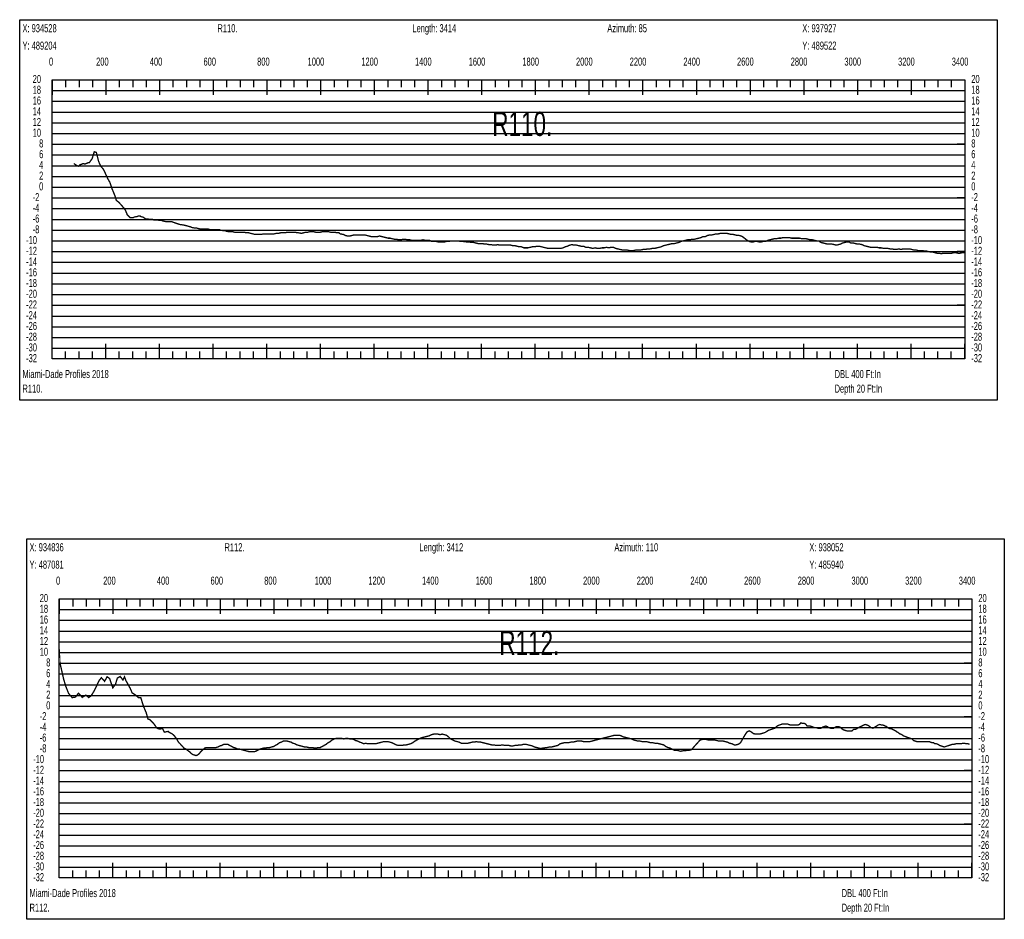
# Model space of a CAD drawing. Header units: inches. Extents: x 471865 to 538526, y 1054316 to 1102451.
# Tile 124 of 131: x 530797 to 534466, y 1088989 to 1092341. Entities that reach past the tile are written whole.
import ezdxf

# ---------------------------------------------------------------- set-up
doc = ezdxf.new("R2010")
doc.units = ezdxf.units.IN
doc.header["$MEASUREMENT"] = 0
for name, color, linetype in [('LABELS', 7, 'Continuous'), ('X_Gr1', 7, 'Continuous'), ('XSECTION', 7, 'Continuous')]:
    doc.layers.add(name, color=color, linetype=linetype)
doc.styles.get("Standard").update_dxf_attribs({"font": 'arial.ttf'})

msp = doc.modelspace()

# ---------------------------------------------------------------- linework, layer by layer
at = {"layer": 'X_Gr1', "color": 6, "linetype": 'Continuous', "lineweight": 18, "true_color": 0xff00ff, "transparency": 33554687, "const_width": 5}
for points in [[(530998.7, 1091803.4), (530998.7, 1091803.4), (531001.1, 1091804.1), (531008.2, 1091798.8), (531016.2, 1091795.3), (531022.5, 1091800.7), (531032.3, 1091804.3), (531042.5, 1091804), (531050.8, 1091807.7), (531056.9, 1091809), (531067.1, 1091822.9), (531075.2, 1091849.1), (531083, 1091846.7), (531091.7, 1091812.3), (531100.4, 1091794.4), (531109.5, 1091783.7), (531118.6, 1091764.3), (531126.6, 1091747), (531133.1, 1091735.9), (531141.7, 1091711), (531152, 1091685.9), (531157.8, 1091667.6), (531166.4, 1091661.2), (531177.2, 1091649.3), (531190, 1091633.9), (531196.5, 1091619.3), (531197.5, 1091615.5), (531201.6, 1091611.2), (531209, 1091603.2), (531213.3, 1091603.2), (531220.2, 1091603.2), (531222.5, 1091605.2), (531230.3, 1091607.2), (531232.9, 1091607.2), (531238.4, 1091609.2), (531246.8, 1091609.2), (531249.6, 1091607.2), (531257.9, 1091605.2), (531263.4, 1091601.2), (531266.3, 1091599.2), (531274.9, 1091599.2), (531277.8, 1091597.2), (531287, 1091597.2), (531293.2, 1091597.2), (531296.4, 1091595.2), (531306.1, 1091595.2), (531309.3, 1091595.2), (531319.9, 1091593.2), (531326.9, 1091593.2), (531330.4, 1091591.2), (531340.9, 1091589.2), (531347.9, 1091589.2), (531355, 1091589.2), (531361.9, 1091589.2), (531367.8, 1091587.1), (531373.7, 1091585.1), (531379.6, 1091583), (531385.6, 1091581), (531390.8, 1091579.2), (531398.2, 1091577.2), (531401.8, 1091577.2), (531412.7, 1091575.2), (531420, 1091573.2), (531427.3, 1091571.2), (531434.4, 1091569.2), (531438, 1091567.2), (531448.5, 1091565.2), (531455.5, 1091565.2), (531462.7, 1091563.2), (531469.8, 1091561.2), (531473.4, 1091561.2), (531484.2, 1091561.2), (531491.6, 1091561.2), (531498.9, 1091561.2), (531506, 1091559.2), (531513.1, 1091559.2), (531520.1, 1091559.2), (531527.2, 1091559.2), (531534.3, 1091559.2), (531541.4, 1091559.2), (531545, 1091557.2), (531555.8, 1091555.2), (531563, 1091555.2), (531566.7, 1091553.2), (531577.2, 1091551.2), (531580.7, 1091551.2), (531591.5, 1091551.2), (531598.7, 1091549.2), (531602.5, 1091549.2), (531613.4, 1091549.2), (531617.1, 1091549.2), (531628.1, 1091549.2), (531635.4, 1091549.2), (531639.2, 1091547.2), (531650.5, 1091547.2), (531658.1, 1091545.2), (531666, 1091543.2), (531673.9, 1091541.2), (531678, 1091541.2), (531689.8, 1091541.2), (531697.7, 1091541.2), (531705.6, 1091543.2), (531713.6, 1091543.2), (531717.7, 1091543.2), (531729.6, 1091543.2), (531737.6, 1091543.2), (531745.7, 1091543.2), (531753.7, 1091545.2), (531761.8, 1091545.2), (531769.8, 1091547.2), (531777.8, 1091547.2), (531785.6, 1091547.2), (531793.3, 1091549.2), (531801.1, 1091549.2), (531809, 1091549.2), (531816.9, 1091549.2), (531824.5, 1091549.2), (531832.1, 1091547.2), (531836, 1091547.2), (531847.3, 1091545.2), (531855, 1091547.2), (531862.8, 1091549.2), (531870.5, 1091549.2), (531878.1, 1091551.2), (531885.6, 1091551.2), (531893.2, 1091551.2), (531901, 1091549.2), (531908.9, 1091549.2), (531916.6, 1091549.2), (531924.4, 1091551.2), (531932.3, 1091551.2), (531940.2, 1091551.2), (531948.1, 1091551.2), (531956.1, 1091549.2), (531964, 1091549.2), (531971.8, 1091549.2), (531979.6, 1091547.2), (531987.4, 1091547.2), (531991.5, 1091543.2), (532003.3, 1091541.2), (532011.3, 1091537.2), (532019.3, 1091535.2), (532027.3, 1091535.2), (532035.3, 1091537.2), (532043.3, 1091539.2), (532051.3, 1091539.2), (532059.3, 1091539.2), (532067.3, 1091539.2), (532075.3, 1091539.2), (532083.2, 1091539.2), (532091.1, 1091537.2), (532099, 1091535.2), (532106.8, 1091533.2), (532114.8, 1091533.2), (532122.9, 1091533.2), (532130.7, 1091533.2), (532138.5, 1091535.2), (532146.5, 1091533.2), (532154.4, 1091531.2), (532162.2, 1091529.2), (532169.8, 1091527.2), (532177.5, 1091527.2), (532185.4, 1091525.2), (532193.5, 1091523.2), (532201.6, 1091523.2), (532209.6, 1091521.2), (532217.7, 1091521.2), (532225.8, 1091523.2), (532233.9, 1091523.2), (532242.2, 1091521.2), (532250.5, 1091521.2), (532258.7, 1091519.2), (532266.9, 1091519.2), (532275.1, 1091519.2), (532283.3, 1091519.2), (532291.5, 1091519.2), (532299.7, 1091521.2), (532307.8, 1091519.2), (532315.9, 1091519.2), (532324, 1091519.2), (532332, 1091515.2), (532340, 1091515.2), (532348.3, 1091515.2), (532356.5, 1091513.2), (532364.6, 1091513.2), (532372.6, 1091513.2), (532380.8, 1091513.2), (532389, 1091515.2), (532397.3, 1091515.2), (532405.7, 1091517.2), (532414, 1091517.2), (532422.4, 1091517.2), (532430.8, 1091517.2), (532439.1, 1091515.2), (532447.5, 1091515.2), (532464, 1091513.2), (532472.2, 1091513.2), (532480.5, 1091511.2), (532488.8, 1091511.2), (532496.8, 1091509.2), (532505, 1091507.2), (532513.1, 1091507.2), (532521.1, 1091507.2), (532529.2, 1091505.2), (532537.4, 1091505.2), (532545.6, 1091503.2), (532553.9, 1091503.2), (532562.3, 1091501.2), (532570.4, 1091501.2), (532578.2, 1091503.2), (532586.2, 1091501.2), (532594.3, 1091501.2), (532602.7, 1091501.2), (532610.9, 1091501.2), (532618.9, 1091501.2), (532626.8, 1091501.2), (532634.8, 1091499.2), (532642.8, 1091499.2), (532650.8, 1091497.2), (532658.9, 1091495.2), (532667.1, 1091495.2), (532675.3, 1091491.2), (532683.3, 1091491.2), (532691.4, 1091491.2), (532699.6, 1091493.2), (532707.9, 1091495.2), (532716.2, 1091495.2), (532724.7, 1091497.2), (532733, 1091497.2), (532741.1, 1091495.2), (532749.2, 1091493.2), (532757.4, 1091491.2), (532765.5, 1091489.2), (532773.6, 1091489.2), (532781.8, 1091489.2), (532789.8, 1091489.2), (532797.7, 1091489.2), (532805.8, 1091489.2), (532813.9, 1091489.2), (532822, 1091491.2), (532830.2, 1091495.2), (532838.5, 1091497.2), (532846.8, 1091501.2), (532855.3, 1091503.2), (532863.7, 1091501.2), (532872.2, 1091501.2), (532880.8, 1091499.2), (532889.4, 1091497.2), (532898.1, 1091497.2), (532906.6, 1091493.2), (532915.1, 1091493.2), (532923.9, 1091491.2), (532932.6, 1091489.2), (532941.3, 1091491.2), (532949.9, 1091489.2), (532958.4, 1091489.2), (532967.1, 1091491.2), (532975.7, 1091491.2), (532984.1, 1091493.2), (532992.2, 1091491.2), (533000.5, 1091493.2), (533009, 1091493.2), (533017.5, 1091489.2), (533026.1, 1091487.2), (533034.6, 1091485.2), (533043, 1091483.2), (533051.3, 1091483.2), (533059.8, 1091483.2), (533068.4, 1091481.2), (533076.9, 1091481.2), (533085.5, 1091481.2), (533094, 1091483.2), (533102.6, 1091483.2), (533111.3, 1091483.2), (533120, 1091485.2), (533128.6, 1091485.2), (533137.3, 1091487.2), (533146, 1091487.2), (533154.5, 1091489.2), (533163, 1091489.2), (533171.6, 1091491.2), (533180.1, 1091493.2), (533188.3, 1091495.2), (533196.5, 1091499.2), (533204.6, 1091501.2), (533212.8, 1091503.2), (533221.1, 1091505.2), (533229.2, 1091507.2), (533237.1, 1091507.2), (533245.1, 1091509.2), (533253.3, 1091511.2), (533261.5, 1091515.2), (533269.6, 1091517.2), (533277.8, 1091519.2), (533286.1, 1091521.2), (533294.4, 1091521.2), (533302.8, 1091523.2), (533311.1, 1091523.2), (533319.5, 1091525.2), (533327.7, 1091527.2), (533335.8, 1091529.2), (533344, 1091533.2), (533352.2, 1091533.2), (533360.3, 1091537.2), (533368.3, 1091539.2), (533376.4, 1091539.2), (533384.6, 1091541.2), (533392.7, 1091543.2), (533400.7, 1091543.2), (533408.6, 1091545.2), (533416.7, 1091545.2), (533424.7, 1091545.2), (533432.7, 1091545.2), (533440.4, 1091543.2), (533448.2, 1091541.2), (533456.1, 1091541.2), (533463.7, 1091539.2), (533471.1, 1091537.2), (533478.6, 1091537.2), (533485.8, 1091535.2), (533493, 1091531.2), (533500.4, 1091525.2), (533507.8, 1091519.2), (533515.3, 1091515.2), (533522.7, 1091513.2), (533530, 1091513.2), (533537.5, 1091515.2), (533545.2, 1091515.2), (533552.9, 1091513.2), (533560.7, 1091513.2), (533568.6, 1091515.2), (533576.6, 1091515.2), (533584.8, 1091519.2), (533592.8, 1091521.2), (533600.9, 1091523.2), (533609.1, 1091525.2), (533617.4, 1091525.2), (533625.4, 1091527.2), (533633.3, 1091527.2), (533641.2, 1091529.2), (533649.4, 1091529.2), (533657.6, 1091529.2), (533665.4, 1091529.2), (533673.1, 1091527.2), (533680.9, 1091527.2), (533688.6, 1091527.2), (533696.2, 1091527.2), (533703.8, 1091527.2), (533711.6, 1091525.2), (533719.4, 1091525.2), (533727.1, 1091525.2), (533734.9, 1091523.2), (533742.8, 1091521.2), (533750.7, 1091521.2), (533758.6, 1091519.2), (533766.4, 1091517.2), (533774.5, 1091517.2), (533782.6, 1091511.2), (533790.9, 1091509.2), (533799.2, 1091507.2), (533807.5, 1091505.2), (533815.9, 1091505.2), (533824.1, 1091505.2), (533832.3, 1091503.2), (533840.4, 1091501.2), (533848.3, 1091503.2), (533855.9, 1091505.2), (533863.6, 1091509.2), (533871.5, 1091511.2), (533879.3, 1091513.2), (533886.9, 1091513.2), (533894.8, 1091509.2), (533902.9, 1091509.2), (533911.1, 1091507.2), (533919.2, 1091505.2), (533927.2, 1091505.2), (533935.5, 1091503.2), (533943.7, 1091499.2), (533951.9, 1091497.2), (533960, 1091495.2), (533967.9, 1091493.2), (533975.9, 1091493.2), (533983.8, 1091493.2), (533991.9, 1091493.2), (533999.8, 1091491.2), (534007.6, 1091491.2), (534015.7, 1091489.2), (534024, 1091489.2), (534032.1, 1091489.2), (534040.3, 1091487.2), (534048.2, 1091487.2), (534056.3, 1091485.2), (534064.6, 1091485.2), (534073, 1091487.2), (534081.3, 1091485.2), (534089.3, 1091487.2), (534097.3, 1091487.2), (534105.4, 1091487.2), (534113.6, 1091487.2), (534121.4, 1091485.2), (534129, 1091483.2), (534136.9, 1091483.2), (534144.9, 1091481.2), (534152.9, 1091481.2), (534161, 1091481.2), (534168.8, 1091479.2), (534176.6, 1091479.2), (534184.3, 1091477.2), (534192, 1091475.2), (534199.8, 1091475.2), (534207.6, 1091473.2), (534215.4, 1091471.2), (534223.3, 1091471.2), (534231.1, 1091469.2), (534238.9, 1091471.2), (534246.5, 1091471.2), (534254.4, 1091471.2), (534262.3, 1091471.2), (534270.1, 1091471.2), (534277.7, 1091473.2), (534285.4, 1091473.2), (534293.3, 1091471.2), (534301.4, 1091471.2), (534309.5, 1091473.2), (534317.4, 1091473.2)], [(530945.6, 1089963.5), (530945.6, 1089963.5), (530945.9, 1089969.3), (530947.2, 1089945.5), (530952.1, 1089924.4), (530961.5, 1089883), (530969.4, 1089856.9), (530979.6, 1089831.1), (530992.9, 1089815.5), (531005.2, 1089817.4), (531016.4, 1089831.8), (531030.6, 1089816.4), (531043.9, 1089824.8), (531054.7, 1089815.7), (531063.2, 1089821.7), (531075.4, 1089841.1), (531083.4, 1089858.2), (531094.3, 1089880.5), (531102, 1089889.7), (531113.7, 1089876.2), (531123.2, 1089893.2), (531132.4, 1089886.5), (531144.5, 1089851.7), (531154.7, 1089866.2), (531161.2, 1089888), (531171.9, 1089894.3), (531181.9, 1089881.2), (531187.9, 1089893), (531193.2, 1089878.9), (531200.5, 1089865.9), (531208.8, 1089850.7), (531216.7, 1089832.7), (531226.9, 1089826.7), (531239.9, 1089815.6), (531248.5, 1089815.6), (531258.6, 1089783.5), (531268.9, 1089758.9), (531275.5, 1089735.7), (531282.4, 1089733.6), (531295.9, 1089720), (531308.6, 1089701.9), (531318.3, 1089698.2), (531329.4, 1089700), (531336.5, 1089686.9), (531350.7, 1089689.5), (531355.1, 1089685.5), (531359.7, 1089683.5), (531364.2, 1089681.5), (531368.8, 1089677.5), (531373.3, 1089673.5), (531377.8, 1089667.5), (531382.2, 1089661.5), (531386.5, 1089653.5), (531390.8, 1089647.5), (531395.2, 1089643.5), (531399.7, 1089637.5), (531404.4, 1089633.5), (531409.2, 1089627.5), (531414.3, 1089625.5), (531419.5, 1089621.5), (531425, 1089617.5), (531430.5, 1089613.5), (531436.2, 1089607.5), (531442.1, 1089603.5), (531448.1, 1089601.5), (531454.2, 1089599.5), (531460.5, 1089601.5), (531466.9, 1089607.5), (531473.5, 1089615.5), (531480.2, 1089621.5), (531487, 1089627.5), (531493.9, 1089629.5), (531500.8, 1089629.5), (531504.3, 1089629.5), (531511.5, 1089629.5), (531522.1, 1089629.5), (531529.2, 1089629.5), (531536.4, 1089631.5), (531543.5, 1089635.5), (531550.6, 1089637.5), (531557.7, 1089641.5), (531565, 1089641.5), (531572.4, 1089641.5), (531579.8, 1089637.5), (531587.3, 1089633.5), (531594.7, 1089629.5), (531602.2, 1089627.5), (531609.8, 1089623.5), (531617.2, 1089623.5), (531624.8, 1089621.5), (531632.2, 1089619.5), (531639.6, 1089617.5), (531647.1, 1089615.5), (531654.6, 1089613.5), (531662.1, 1089613.5), (531669.6, 1089613.5), (531677.1, 1089615.5), (531684.5, 1089619.5), (531692, 1089623.5), (531699.5, 1089625.5), (531706.9, 1089627.5), (531714.3, 1089627.5), (531721.5, 1089629.5), (531728.8, 1089629.5), (531736.2, 1089631.5), (531743.4, 1089633.5), (531750.7, 1089637.5), (531758, 1089641.5), (531765.2, 1089647.5), (531772.5, 1089649.5), (531779.8, 1089653.5), (531787, 1089653.5), (531794.2, 1089653.5), (531801.3, 1089651.5), (531808.5, 1089649.5), (531815.6, 1089645.5), (531822.9, 1089643.5), (531830.1, 1089639.5), (531837.3, 1089637.5), (531844.6, 1089635.5), (531851.8, 1089633.5), (531859.1, 1089631.5), (531866.2, 1089631.5), (531873.5, 1089629.5), (531880.9, 1089629.5), (531888.1, 1089629.5), (531895.4, 1089627.5), (531902.8, 1089627.5), (531910.1, 1089629.5), (531917.5, 1089629.5), (531924.8, 1089633.5), (531932.1, 1089637.5), (531939.3, 1089641.5), (531946.7, 1089647.5), (531954.1, 1089651.5), (531961.5, 1089657.5), (531968.9, 1089661.5), (531976.2, 1089663.5), (531983.5, 1089663.5), (531990.9, 1089663.5), (531998.2, 1089663.5), (532005.4, 1089661.5), (532012.6, 1089663.5), (532019.9, 1089663.5), (532027.3, 1089661.5), (532034.7, 1089661.5), (532042.1, 1089659.5), (532049.3, 1089655.5), (532056.7, 1089653.5), (532064.3, 1089649.5), (532071.8, 1089647.5), (532079.2, 1089643.5), (532086.5, 1089645.5), (532093.9, 1089643.5), (532101.3, 1089643.5), (532108.8, 1089643.5), (532116.3, 1089643.5), (532123.8, 1089643.5), (532131.2, 1089645.5), (532138.8, 1089647.5), (532146.4, 1089649.5), (532153.9, 1089651.5), (532161.4, 1089651.5), (532169.1, 1089651.5), (532176.9, 1089649.5), (532184.5, 1089647.5), (532192.1, 1089643.5), (532199.8, 1089639.5), (532207.5, 1089637.5), (532215.3, 1089637.5), (532223.2, 1089637.5), (532230.9, 1089639.5), (532238.6, 1089639.5), (532246.3, 1089641.5), (532254.1, 1089643.5), (532262, 1089647.5), (532269.9, 1089653.5), (532277.6, 1089657.5), (532285.4, 1089661.5), (532293.3, 1089665.5), (532301.1, 1089667.5), (532308.9, 1089669.5), (532316.7, 1089671.5), (532324.6, 1089673.5), (532332.5, 1089677.5), (532340.4, 1089679.5), (532348.3, 1089679.5), (532356.1, 1089679.5), (532363.8, 1089677.5), (532371.6, 1089679.5), (532379.4, 1089677.5), (532387.1, 1089675.5), (532394.9, 1089669.5), (532402.9, 1089661.5), (532411, 1089657.5), (532419.1, 1089653.5), (532427.2, 1089651.5), (532435.3, 1089649.5), (532443.4, 1089645.5), (532451.5, 1089645.5), (532459.6, 1089645.5), (532467.5, 1089645.5), (532475.3, 1089647.5), (532483.2, 1089649.5), (532491.3, 1089649.5), (532499.3, 1089651.5), (532507.4, 1089649.5), (532515.4, 1089649.5), (532523.5, 1089647.5), (532531.6, 1089645.5), (532539.6, 1089643.5), (532547.6, 1089641.5), (532555.6, 1089639.5), (532563.7, 1089639.5), (532571.8, 1089637.5), (532579.9, 1089637.5), (532587.9, 1089637.5), (532595.7, 1089639.5), (532603.6, 1089637.5), (532611.6, 1089637.5), (532619.6, 1089637.5), (532627.5, 1089635.5), (532635.4, 1089635.5), (532643.5, 1089637.5), (532651.5, 1089637.5), (532659.5, 1089639.5), (532667.5, 1089639.5), (532675.4, 1089641.5), (532683.4, 1089641.5), (532691.4, 1089639.5), (532699.4, 1089637.5), (532707.3, 1089635.5), (532715.3, 1089631.5), (532723.3, 1089629.5), (532731.3, 1089627.5), (532739.2, 1089625.5), (532747.2, 1089627.5), (532763.2, 1089629.5), (532771.3, 1089631.5), (532779.3, 1089631.5), (532787.2, 1089633.5), (532803, 1089637.5), (532811, 1089643.5), (532818.9, 1089645.5), (532826.9, 1089647.5), (532834.8, 1089647.5), (532842.7, 1089647.5), (532850.7, 1089649.5), (532858.7, 1089649.5), (532866.6, 1089651.5), (532874.6, 1089653.5), (532882.6, 1089653.5), (532890.6, 1089653.5), (532898.5, 1089651.5), (532906.3, 1089651.5), (532914.2, 1089651.5), (532922, 1089651.5), (532929.7, 1089653.5), (532937.2, 1089655.5), (532944.7, 1089657.5), (532952.4, 1089659.5), (532960.2, 1089661.5), (532968.2, 1089663.5), (532976, 1089665.5), (532983.9, 1089667.5), (532991.6, 1089669.5), (532999.4, 1089671.5), (533007.2, 1089673.5), (533014.8, 1089675.5), (533022.4, 1089675.5), (533030.1, 1089675.5), (533037.9, 1089673.5), (533045.6, 1089669.5), (533053.5, 1089667.5), (533061.4, 1089665.5), (533069.3, 1089663.5), (533077.3, 1089661.5), (533085.2, 1089657.5), (533093.1, 1089655.5), (533100.9, 1089653.5), (533108.7, 1089653.5), (533116.7, 1089651.5), (533124.7, 1089651.5), (533132.7, 1089651.5), (533140.5, 1089649.5), (533148.4, 1089647.5), (533156.5, 1089647.5), (533164.5, 1089645.5), (533172.5, 1089645.5), (533180.4, 1089643.5), (533188.3, 1089641.5), (533196.4, 1089639.5), (533204.4, 1089633.5), (533212.4, 1089629.5), (533220.4, 1089627.5), (533228.4, 1089623.5), (533236.4, 1089619.5), (533244.5, 1089619.5), (533252.6, 1089617.5), (533260.7, 1089615.5), (533268.8, 1089617.5), (533276.8, 1089617.5), (533284.9, 1089619.5), (533293, 1089619.5), (533301.1, 1089621.5), (533309.2, 1089631.5), (533315.1, 1089638), (533321, 1089644.5), (533326.9, 1089651), (533332.8, 1089657.5), (533340.5, 1089659.5), (533348.2, 1089659.5), (533356, 1089659.5), (533363.7, 1089657.5), (533371.5, 1089657.5), (533379.3, 1089657.5), (533387.2, 1089657.5), (533395.1, 1089655.5), (533403, 1089653.5), (533410.9, 1089653.5), (533418.8, 1089653.5), (533426.8, 1089651.5), (533434.9, 1089649.5), (533442.9, 1089645.5), (533451, 1089643.5), (533459, 1089639.5), (533466.9, 1089639.5), (533475, 1089641.5), (533483.2, 1089647.5), (533491.3, 1089661.5), (533499.3, 1089675.5), (533507.2, 1089687.5), (533515.3, 1089691.5), (533523.3, 1089687.5), (533531.2, 1089681.5), (533539.1, 1089679.5), (533546.9, 1089679.5), (533554.4, 1089679.5), (533561.5, 1089681.5), (533568.2, 1089683.5), (533574.7, 1089685.5), (533580.9, 1089689.5), (533587.1, 1089693.5), (533593.2, 1089695.5), (533599.3, 1089697.5), (533605.4, 1089699.5), (533611.2, 1089701.5), (533617, 1089707.5), (533622.9, 1089711.5), (533628.8, 1089713.5), (533634.6, 1089715.5), (533640.4, 1089717.5), (533646.1, 1089717.5), (533651.9, 1089717.5), (533657.4, 1089717.5), (533663, 1089715.5), (533668.6, 1089713.5), (533674.4, 1089713.5), (533680.2, 1089713.5), (533686, 1089713.5), (533691.8, 1089713.5), (533697.3, 1089713.5), (533702.9, 1089715.5), (533708.4, 1089721.5), (533714.1, 1089719.5), (533719.8, 1089719.5), (533725.4, 1089717.5), (533731.2, 1089709.5), (533736.8, 1089709.5), (533742.5, 1089709.5), (533748.4, 1089707.5), (533754, 1089705.5), (533759.7, 1089703.5), (533765.5, 1089703.5), (533771.5, 1089701.5), (533777.5, 1089701.5), (533783.3, 1089701.5), (533789.1, 1089705.5), (533794.9, 1089707.5), (533800.8, 1089709.5), (533806.5, 1089707.5), (533812.3, 1089703.5), (533818.3, 1089701.5), (533824.3, 1089701.5), (533830.3, 1089701.5), (533836.4, 1089705.5), (533842.4, 1089707.5), (533848.4, 1089707.5), (533854.4, 1089705.5), (533860.5, 1089699.5), (533866.7, 1089695.5), (533872.9, 1089693.5), (533879.1, 1089691.5), (533885.3, 1089691.5), (533891.8, 1089691.5), (533898.5, 1089691.5), (533905.4, 1089697.5), (533912.3, 1089697.5), (533919.1, 1089701.5), (533926.1, 1089705.5), (533932, 1089708.2), (533937.9, 1089711), (533943.8, 1089713.8), (533947.5, 1089715.5), (533954.9, 1089713.5), (533962.3, 1089709.5), (533969.7, 1089703.5), (533976.7, 1089701.5), (533983.6, 1089705.5), (533990.1, 1089709.5), (533996.3, 1089713.5), (534002.4, 1089715.5), (534008.2, 1089713.5), (534013.5, 1089713.5), (534018.3, 1089711.5), (534023, 1089709.5), (534027.5, 1089707.5), (534031.8, 1089703.5), (534036.1, 1089701.5), (534040.4, 1089699.5), (534044.8, 1089699.5), (534049, 1089697.5), (534053.2, 1089695.5), (534057.4, 1089693.5), (534061.6, 1089691.5), (534065.9, 1089687.5), (534070.3, 1089685.5), (534074.9, 1089681.5), (534079.6, 1089679.5), (534084.4, 1089677.5), (534089.3, 1089673.5), (534094.4, 1089671.5), (534099.5, 1089669.5), (534104.9, 1089667.5), (534110.4, 1089665.5), (534116.3, 1089663.5), (534122.1, 1089661.5), (534127.9, 1089655.5), (534134.1, 1089653.5), (534140.2, 1089651.5), (534146.4, 1089651.5), (534152.6, 1089651.5), (534158.5, 1089651.5), (534164.3, 1089651.5), (534170, 1089651.5), (534175.4, 1089651.5), (534180.7, 1089651.5), (534186, 1089651.5), (534191.4, 1089649.5), (534196.8, 1089647.5), (534202.2, 1089647.5), (534207.6, 1089643.5), (534213.2, 1089643.5), (534218.9, 1089641.5), (534224.6, 1089637.5), (534230.4, 1089635.5), (534236.3, 1089633.5), (534242.2, 1089631.5), (534248.2, 1089633.5), (534254.3, 1089635.5), (534260.4, 1089637.5), (534266.7, 1089639.5), (534272.8, 1089641.5), (534279.2, 1089641.5), (534285.9, 1089643.5), (534292.4, 1089643.5), (534298.8, 1089643.5), (534305.2, 1089643.5), (534311.7, 1089645.5), (534317.9, 1089645.5), (534324, 1089643.5), (534330.3, 1089643.5), (534336.4, 1089641.5)]]:
    msp.add_lwpolyline(points, dxfattribs=at)
at = {"layer": 'XSECTION', "color": 18, "linetype": 'Continuous', "true_color": 0x000000}
for points in [[(530797.4, 1092341.2), (534439.8, 1092341.2), (534439.8, 1090923.2), (530797.4, 1090923.2), (530797.4, 1092341.2)], [(530918.6, 1092117.2), (534318.6, 1092117.2), (534318.6, 1091077.2), (530918.6, 1091077.2), (530918.6, 1092117.2)], [(530918.6, 1092117.2), (530918.6, 1092060.8)], [(530918.6, 1092117.2), (530918.6, 1092060.8)], [(530918.6, 1092117.2), (530918.6, 1092089.2)], [(530918.6, 1092117.2), (530918.6, 1092089.2)], [(530968.6, 1092117.2), (530968.6, 1092089.2)], [(531018.6, 1092117.2), (531018.6, 1092089.2)], [(531068.6, 1092117.2), (531068.6, 1092089.2)], [(531118.6, 1092117.2), (531118.6, 1092060.8)], [(531118.6, 1092117.2), (531118.6, 1092089.2)], [(531168.6, 1092117.2), (531168.6, 1092089.2)], [(531218.6, 1092117.2), (531218.6, 1092089.2)], [(531268.6, 1092117.2), (531268.6, 1092089.2)], [(531318.6, 1092117.2), (531318.6, 1092060.8)], [(531318.6, 1092117.2), (531318.6, 1092089.2)], [(531368.6, 1092117.2), (531368.6, 1092089.2)], [(531418.6, 1092117.2), (531418.6, 1092089.2)], [(531468.6, 1092117.2), (531468.6, 1092089.2)], [(531518.6, 1092117.2), (531518.6, 1092060.8)], [(531518.6, 1092117.2), (531518.6, 1092089.2)], [(531568.6, 1092117.2), (531568.6, 1092089.2)], [(531618.6, 1092117.2), (531618.6, 1092089.2)], [(531668.6, 1092117.2), (531668.6, 1092089.2)], [(531718.6, 1092117.2), (531718.6, 1092060.8)], [(531718.6, 1092117.2), (531718.6, 1092089.2)], [(531768.6, 1092117.2), (531768.6, 1092089.2)], [(531818.6, 1092117.2), (531818.6, 1092089.2)], [(531868.6, 1092117.2), (531868.6, 1092089.2)], [(531918.6, 1092117.2), (531918.6, 1092060.8)], [(531918.6, 1092117.2), (531918.6, 1092089.2)], [(531968.6, 1092117.2), (531968.6, 1092089.2)], [(532018.6, 1092117.2), (532018.6, 1092089.2)], [(532068.6, 1092117.2), (532068.6, 1092089.2)], [(532118.6, 1092117.2), (532118.6, 1092060.8)], [(532118.6, 1092117.2), (532118.6, 1092089.2)], [(532168.6, 1092117.2), (532168.6, 1092089.2)], [(532218.6, 1092117.2), (532218.6, 1092089.2)], [(532268.6, 1092117.2), (532268.6, 1092089.2)], [(532318.6, 1092117.2), (532318.6, 1092060.8)], [(532318.6, 1092117.2), (532318.6, 1092089.2)], [(532368.6, 1092117.2), (532368.6, 1092089.2)], [(532418.6, 1092117.2), (532418.6, 1092089.2)], [(532468.6, 1092117.2), (532468.6, 1092089.2)], [(532518.6, 1092117.2), (532518.6, 1092060.8)], [(532518.6, 1092117.2), (532518.6, 1092089.2)], [(532568.6, 1092117.2), (532568.6, 1092089.2)], [(532618.6, 1092117.2), (532618.6, 1092089.2)], [(532668.6, 1092117.2), (532668.6, 1092089.2)], [(532718.6, 1092117.2), (532718.6, 1092060.8)], [(532718.6, 1092117.2), (532718.6, 1092089.2)], [(532768.6, 1092117.2), (532768.6, 1092089.2)], [(532818.6, 1092117.2), (532818.6, 1092089.2)], [(532868.6, 1092117.2), (532868.6, 1092089.2)], [(532918.6, 1092117.2), (532918.6, 1092060.8)], [(532918.6, 1092117.2), (532918.6, 1092089.2)], [(532968.6, 1092117.2), (532968.6, 1092089.2)], [(533018.6, 1092117.2), (533018.6, 1092089.2)], [(533068.6, 1092117.2), (533068.6, 1092089.2)], [(533118.6, 1092117.2), (533118.6, 1092060.8)], [(533118.6, 1092117.2), (533118.6, 1092089.2)], [(533168.6, 1092117.2), (533168.6, 1092089.2)], [(533218.6, 1092117.2), (533218.6, 1092089.2)], [(533268.6, 1092117.2), (533268.6, 1092089.2)], [(533318.6, 1092117.2), (533318.6, 1092060.8)], [(533318.6, 1092117.2), (533318.6, 1092089.2)], [(533368.6, 1092117.2), (533368.6, 1092089.2)], [(533418.6, 1092117.2), (533418.6, 1092089.2)], [(533468.6, 1092117.2), (533468.6, 1092089.2)], [(533518.6, 1092117.2), (533518.6, 1092060.8)], [(533518.6, 1092117.2), (533518.6, 1092089.2)], [(533568.6, 1092117.2), (533568.6, 1092089.2)], [(533618.6, 1092117.2), (533618.6, 1092089.2)], [(533668.6, 1092117.2), (533668.6, 1092089.2)], [(533718.6, 1092117.2), (533718.6, 1092060.8)], [(533718.6, 1092117.2), (533718.6, 1092089.2)], [(533768.6, 1092117.2), (533768.6, 1092089.2)], [(533818.6, 1092117.2), (533818.6, 1092089.2)], [(533868.6, 1092117.2), (533868.6, 1092089.2)], [(533918.6, 1092117.2), (533918.6, 1092060.8)], [(533918.6, 1092117.2), (533918.6, 1092089.2)], [(533968.6, 1092117.2), (533968.6, 1092089.2)], [(534018.6, 1092117.2), (534018.6, 1092089.2)], [(534068.6, 1092117.2), (534068.6, 1092089.2)], [(534118.6, 1092117.2), (534118.6, 1092060.8)], [(534118.6, 1092117.2), (534118.6, 1092089.2)], [(534168.6, 1092117.2), (534168.6, 1092089.2)], [(534218.6, 1092117.2), (534218.6, 1092089.2)], [(534268.6, 1092117.2), (534268.6, 1092089.2)], [(534318.6, 1092117.2), (534318.6, 1092060.8)], [(534318.6, 1092117.2), (534318.6, 1092089.2)], [(530918.6, 1091877.2), (530946.6, 1091877.2)], [(534318.6, 1091877.2), (534290.6, 1091877.2)], [(530918.6, 1091677.2), (530946.6, 1091677.2)], [(534318.6, 1091677.2), (534290.6, 1091677.2)], [(530918.6, 1091477.2), (530946.6, 1091477.2)], [(534318.6, 1091477.2), (534290.6, 1091477.2)], [(530918.6, 1091277.2), (530946.6, 1091277.2)], [(534318.6, 1091277.2), (534290.6, 1091277.2)], [(530918.6, 1091077.2), (530918.6, 1091133.6)], [(530918.6, 1091077.2), (530918.6, 1091133.6)], [(531118.6, 1091077.2), (531118.6, 1091133.6)], [(531318.6, 1091077.2), (531318.6, 1091133.6)], [(531518.6, 1091077.2), (531518.6, 1091133.6)], [(531718.6, 1091077.2), (531718.6, 1091133.6)], [(531918.6, 1091077.2), (531918.6, 1091133.6)], [(532118.6, 1091077.2), (532118.6, 1091133.6)], [(532318.6, 1091077.2), (532318.6, 1091133.6)], [(532518.6, 1091077.2), (532518.6, 1091133.6)], [(532718.6, 1091077.2), (532718.6, 1091133.6)], [(532918.6, 1091077.2), (532918.6, 1091133.6)], [(533118.6, 1091077.2), (533118.6, 1091133.6)], [(533318.6, 1091077.2), (533318.6, 1091133.6)], [(533518.6, 1091077.2), (533518.6, 1091133.6)], [(533718.6, 1091077.2), (533718.6, 1091133.6)], [(533918.6, 1091077.2), (533918.6, 1091133.6)], [(534118.6, 1091077.2), (534118.6, 1091133.6)], [(534318.6, 1091077.2), (534318.6, 1091133.6)], [(530918.6, 1091077.2), (530918.6, 1091105.2)], [(530918.6, 1091077.2), (530918.6, 1091105.2)], [(530968.6, 1091077.2), (530968.6, 1091105.2)], [(531018.6, 1091077.2), (531018.6, 1091105.2)], [(531068.6, 1091077.2), (531068.6, 1091105.2)], [(531118.6, 1091077.2), (531118.6, 1091105.2)], [(531168.6, 1091077.2), (531168.6, 1091105.2)], [(531218.6, 1091077.2), (531218.6, 1091105.2)], [(531268.6, 1091077.2), (531268.6, 1091105.2)], [(531318.6, 1091077.2), (531318.6, 1091105.2)], [(531368.6, 1091077.2), (531368.6, 1091105.2)], [(531418.6, 1091077.2), (531418.6, 1091105.2)], [(531468.6, 1091077.2), (531468.6, 1091105.2)], [(531518.6, 1091077.2), (531518.6, 1091105.2)], [(531568.6, 1091077.2), (531568.6, 1091105.2)], [(531618.6, 1091077.2), (531618.6, 1091105.2)], [(531668.6, 1091077.2), (531668.6, 1091105.2)], [(531718.6, 1091077.2), (531718.6, 1091105.2)], [(531768.6, 1091077.2), (531768.6, 1091105.2)], [(531818.6, 1091077.2), (531818.6, 1091105.2)], [(531868.6, 1091077.2), (531868.6, 1091105.2)], [(531918.6, 1091077.2), (531918.6, 1091105.2)], [(531968.6, 1091077.2), (531968.6, 1091105.2)], [(532018.6, 1091077.2), (532018.6, 1091105.2)], [(532068.6, 1091077.2), (532068.6, 1091105.2)], [(532118.6, 1091077.2), (532118.6, 1091105.2)], [(532168.6, 1091077.2), (532168.6, 1091105.2)], [(532218.6, 1091077.2), (532218.6, 1091105.2)], [(532268.6, 1091077.2), (532268.6, 1091105.2)], [(532318.6, 1091077.2), (532318.6, 1091105.2)], [(532368.6, 1091077.2), (532368.6, 1091105.2)], [(532418.6, 1091077.2), (532418.6, 1091105.2)], [(532468.6, 1091077.2), (532468.6, 1091105.2)], [(532518.6, 1091077.2), (532518.6, 1091105.2)], [(532568.6, 1091077.2), (532568.6, 1091105.2)], [(532618.6, 1091077.2), (532618.6, 1091105.2)], [(532668.6, 1091077.2), (532668.6, 1091105.2)], [(532718.6, 1091077.2), (532718.6, 1091105.2)], [(532768.6, 1091077.2), (532768.6, 1091105.2)], [(532818.6, 1091077.2), (532818.6, 1091105.2)], [(532868.6, 1091077.2), (532868.6, 1091105.2)], [(532918.6, 1091077.2), (532918.6, 1091105.2)], [(532968.6, 1091077.2), (532968.6, 1091105.2)], [(533018.6, 1091077.2), (533018.6, 1091105.2)], [(533068.6, 1091077.2), (533068.6, 1091105.2)], [(533118.6, 1091077.2), (533118.6, 1091105.2)], [(533168.6, 1091077.2), (533168.6, 1091105.2)], [(533218.6, 1091077.2), (533218.6, 1091105.2)], [(533268.6, 1091077.2), (533268.6, 1091105.2)], [(533318.6, 1091077.2), (533318.6, 1091105.2)], [(533368.6, 1091077.2), (533368.6, 1091105.2)], [(533418.6, 1091077.2), (533418.6, 1091105.2)], [(533468.6, 1091077.2), (533468.6, 1091105.2)], [(533518.6, 1091077.2), (533518.6, 1091105.2)], [(533568.6, 1091077.2), (533568.6, 1091105.2)], [(533618.6, 1091077.2), (533618.6, 1091105.2)], [(533668.6, 1091077.2), (533668.6, 1091105.2)], [(533718.6, 1091077.2), (533718.6, 1091105.2)], [(533768.6, 1091077.2), (533768.6, 1091105.2)], [(533818.6, 1091077.2), (533818.6, 1091105.2)], [(533868.6, 1091077.2), (533868.6, 1091105.2)], [(533918.6, 1091077.2), (533918.6, 1091105.2)], [(533968.6, 1091077.2), (533968.6, 1091105.2)], [(534018.6, 1091077.2), (534018.6, 1091105.2)], [(534068.6, 1091077.2), (534068.6, 1091105.2)], [(534118.6, 1091077.2), (534118.6, 1091105.2)], [(534168.6, 1091077.2), (534168.6, 1091105.2)], [(534218.6, 1091077.2), (534218.6, 1091105.2)], [(534268.6, 1091077.2), (534268.6, 1091105.2)], [(534318.6, 1091077.2), (534318.6, 1091105.2)], [(530823.7, 1090407.5), (534466.1, 1090407.5), (534466.1, 1088989.5), (530823.7, 1088989.5), (530823.7, 1090407.5)], [(530944.9, 1090183.5), (534344.9, 1090183.5), (534344.9, 1089143.5), (530944.9, 1089143.5), (530944.9, 1090183.5)], [(530944.9, 1090183.5), (530944.9, 1090127.1)], [(530944.9, 1090183.5), (530944.9, 1090127.1)], [(530944.9, 1090183.5), (530944.9, 1090155.5)], [(530944.9, 1090183.5), (530944.9, 1090155.5)], [(530994.9, 1090183.5), (530994.9, 1090155.5)], [(531044.9, 1090183.5), (531044.9, 1090155.5)], [(531094.9, 1090183.5), (531094.9, 1090155.5)], [(531144.9, 1090183.5), (531144.9, 1090127.1)], [(531144.9, 1090183.5), (531144.9, 1090155.5)], [(531194.9, 1090183.5), (531194.9, 1090155.5)], [(531244.9, 1090183.5), (531244.9, 1090155.5)], [(531294.9, 1090183.5), (531294.9, 1090155.5)], [(531344.9, 1090183.5), (531344.9, 1090127.1)], [(531344.9, 1090183.5), (531344.9, 1090155.5)], [(531394.9, 1090183.5), (531394.9, 1090155.5)], [(531444.9, 1090183.5), (531444.9, 1090155.5)], [(531494.9, 1090183.5), (531494.9, 1090155.5)], [(531544.9, 1090183.5), (531544.9, 1090127.1)], [(531544.9, 1090183.5), (531544.9, 1090155.5)], [(531594.9, 1090183.5), (531594.9, 1090155.5)], [(531644.9, 1090183.5), (531644.9, 1090155.5)], [(531694.9, 1090183.5), (531694.9, 1090155.5)], [(531744.9, 1090183.5), (531744.9, 1090127.1)], [(531744.9, 1090183.5), (531744.9, 1090155.5)], [(531794.9, 1090183.5), (531794.9, 1090155.5)], [(531844.9, 1090183.5), (531844.9, 1090155.5)], [(531894.9, 1090183.5), (531894.9, 1090155.5)], [(531944.9, 1090183.5), (531944.9, 1090127.1)], [(531944.9, 1090183.5), (531944.9, 1090155.5)], [(531994.9, 1090183.5), (531994.9, 1090155.5)], [(532044.9, 1090183.5), (532044.9, 1090155.5)], [(532094.9, 1090183.5), (532094.9, 1090155.5)], [(532144.9, 1090183.5), (532144.9, 1090127.1)], [(532144.9, 1090183.5), (532144.9, 1090155.5)], [(532194.9, 1090183.5), (532194.9, 1090155.5)], [(532244.9, 1090183.5), (532244.9, 1090155.5)], [(532294.9, 1090183.5), (532294.9, 1090155.5)], [(532344.9, 1090183.5), (532344.9, 1090127.1)], [(532344.9, 1090183.5), (532344.9, 1090155.5)], [(532394.9, 1090183.5), (532394.9, 1090155.5)], [(532444.9, 1090183.5), (532444.9, 1090155.5)], [(532494.9, 1090183.5), (532494.9, 1090155.5)], [(532544.9, 1090183.5), (532544.9, 1090127.1)], [(532544.9, 1090183.5), (532544.9, 1090155.5)], [(532594.9, 1090183.5), (532594.9, 1090155.5)], [(532644.9, 1090183.5), (532644.9, 1090155.5)], [(532694.9, 1090183.5), (532694.9, 1090155.5)], [(532744.9, 1090183.5), (532744.9, 1090127.1)], [(532744.9, 1090183.5), (532744.9, 1090155.5)], [(532794.9, 1090183.5), (532794.9, 1090155.5)], [(532844.9, 1090183.5), (532844.9, 1090155.5)], [(532894.9, 1090183.5), (532894.9, 1090155.5)], [(532944.9, 1090183.5), (532944.9, 1090127.1)], [(532944.9, 1090183.5), (532944.9, 1090155.5)], [(532994.9, 1090183.5), (532994.9, 1090155.5)], [(533044.9, 1090183.5), (533044.9, 1090155.5)], [(533094.9, 1090183.5), (533094.9, 1090155.5)], [(533144.9, 1090183.5), (533144.9, 1090127.1)], [(533144.9, 1090183.5), (533144.9, 1090155.5)], [(533194.9, 1090183.5), (533194.9, 1090155.5)], [(533244.9, 1090183.5), (533244.9, 1090155.5)], [(533294.9, 1090183.5), (533294.9, 1090155.5)], [(533344.9, 1090183.5), (533344.9, 1090127.1)], [(533344.9, 1090183.5), (533344.9, 1090155.5)], [(533394.9, 1090183.5), (533394.9, 1090155.5)], [(533444.9, 1090183.5), (533444.9, 1090155.5)], [(533494.9, 1090183.5), (533494.9, 1090155.5)], [(533544.9, 1090183.5), (533544.9, 1090127.1)], [(533544.9, 1090183.5), (533544.9, 1090155.5)], [(533594.9, 1090183.5), (533594.9, 1090155.5)], [(533644.9, 1090183.5), (533644.9, 1090155.5)], [(533694.9, 1090183.5), (533694.9, 1090155.5)], [(533744.9, 1090183.5), (533744.9, 1090127.1)], [(533744.9, 1090183.5), (533744.9, 1090155.5)], [(533794.9, 1090183.5), (533794.9, 1090155.5)], [(533844.9, 1090183.5), (533844.9, 1090155.5)], [(533894.9, 1090183.5), (533894.9, 1090155.5)], [(533944.9, 1090183.5), (533944.9, 1090127.1)], [(533944.9, 1090183.5), (533944.9, 1090155.5)], [(533994.9, 1090183.5), (533994.9, 1090155.5)], [(534044.9, 1090183.5), (534044.9, 1090155.5)], [(534094.9, 1090183.5), (534094.9, 1090155.5)], [(534144.9, 1090183.5), (534144.9, 1090127.1)], [(534144.9, 1090183.5), (534144.9, 1090155.5)], [(534194.9, 1090183.5), (534194.9, 1090155.5)], [(534244.9, 1090183.5), (534244.9, 1090155.5)], [(534294.9, 1090183.5), (534294.9, 1090155.5)], [(534344.9, 1090183.5), (534344.9, 1090127.1)], [(534344.9, 1090183.5), (534344.9, 1090155.5)], [(530944.9, 1089943.5), (530972.9, 1089943.5)], [(534344.9, 1089943.5), (534316.9, 1089943.5)], [(530944.9, 1089743.5), (530972.9, 1089743.5)], [(534344.9, 1089743.5), (534316.9, 1089743.5)], [(530944.9, 1089543.5), (530972.9, 1089543.5)], [(534344.9, 1089543.5), (534316.9, 1089543.5)], [(530944.9, 1089343.5), (530972.9, 1089343.5)], [(534344.9, 1089343.5), (534316.9, 1089343.5)], [(530944.9, 1089143.5), (530944.9, 1089199.9)], [(530944.9, 1089143.5), (530944.9, 1089199.9)], [(531144.9, 1089143.5), (531144.9, 1089199.9)], [(531344.9, 1089143.5), (531344.9, 1089199.9)], [(531544.9, 1089143.5), (531544.9, 1089199.9)], [(531744.9, 1089143.5), (531744.9, 1089199.9)], [(531944.9, 1089143.5), (531944.9, 1089199.9)], [(532144.9, 1089143.5), (532144.9, 1089199.9)], [(532344.9, 1089143.5), (532344.9, 1089199.9)], [(532544.9, 1089143.5), (532544.9, 1089199.9)], [(532744.9, 1089143.5), (532744.9, 1089199.9)], [(532944.9, 1089143.5), (532944.9, 1089199.9)], [(533144.9, 1089143.5), (533144.9, 1089199.9)], [(533344.9, 1089143.5), (533344.9, 1089199.9)], [(533544.9, 1089143.5), (533544.9, 1089199.9)], [(533744.9, 1089143.5), (533744.9, 1089199.9)], [(533944.9, 1089143.5), (533944.9, 1089199.9)], [(534144.9, 1089143.5), (534144.9, 1089199.9)], [(534344.9, 1089143.5), (534344.9, 1089199.9)], [(530944.9, 1089143.5), (530944.9, 1089171.5)], [(530944.9, 1089143.5), (530944.9, 1089171.5)], [(530994.9, 1089143.5), (530994.9, 1089171.5)], [(531044.9, 1089143.5), (531044.9, 1089171.5)], [(531094.9, 1089143.5), (531094.9, 1089171.5)], [(531144.9, 1089143.5), (531144.9, 1089171.5)], [(531194.9, 1089143.5), (531194.9, 1089171.5)], [(531244.9, 1089143.5), (531244.9, 1089171.5)], [(531294.9, 1089143.5), (531294.9, 1089171.5)], [(531344.9, 1089143.5), (531344.9, 1089171.5)], [(531394.9, 1089143.5), (531394.9, 1089171.5)], [(531444.9, 1089143.5), (531444.9, 1089171.5)], [(531494.9, 1089143.5), (531494.9, 1089171.5)], [(531544.9, 1089143.5), (531544.9, 1089171.5)], [(531594.9, 1089143.5), (531594.9, 1089171.5)], [(531644.9, 1089143.5), (531644.9, 1089171.5)], [(531694.9, 1089143.5), (531694.9, 1089171.5)], [(531744.9, 1089143.5), (531744.9, 1089171.5)], [(531794.9, 1089143.5), (531794.9, 1089171.5)], [(531844.9, 1089143.5), (531844.9, 1089171.5)], [(531894.9, 1089143.5), (531894.9, 1089171.5)], [(531944.9, 1089143.5), (531944.9, 1089171.5)], [(531994.9, 1089143.5), (531994.9, 1089171.5)], [(532044.9, 1089143.5), (532044.9, 1089171.5)], [(532094.9, 1089143.5), (532094.9, 1089171.5)], [(532144.9, 1089143.5), (532144.9, 1089171.5)], [(532194.9, 1089143.5), (532194.9, 1089171.5)], [(532244.9, 1089143.5), (532244.9, 1089171.5)], [(532294.9, 1089143.5), (532294.9, 1089171.5)], [(532344.9, 1089143.5), (532344.9, 1089171.5)], [(532394.9, 1089143.5), (532394.9, 1089171.5)], [(532444.9, 1089143.5), (532444.9, 1089171.5)], [(532494.9, 1089143.5), (532494.9, 1089171.5)], [(532544.9, 1089143.5), (532544.9, 1089171.5)], [(532594.9, 1089143.5), (532594.9, 1089171.5)], [(532644.9, 1089143.5), (532644.9, 1089171.5)], [(532694.9, 1089143.5), (532694.9, 1089171.5)], [(532744.9, 1089143.5), (532744.9, 1089171.5)], [(532794.9, 1089143.5), (532794.9, 1089171.5)], [(532844.9, 1089143.5), (532844.9, 1089171.5)], [(532894.9, 1089143.5), (532894.9, 1089171.5)], [(532944.9, 1089143.5), (532944.9, 1089171.5)], [(532994.9, 1089143.5), (532994.9, 1089171.5)], [(533044.9, 1089143.5), (533044.9, 1089171.5)], [(533094.9, 1089143.5), (533094.9, 1089171.5)], [(533144.9, 1089143.5), (533144.9, 1089171.5)], [(533194.9, 1089143.5), (533194.9, 1089171.5)], [(533244.9, 1089143.5), (533244.9, 1089171.5)], [(533294.9, 1089143.5), (533294.9, 1089171.5)], [(533344.9, 1089143.5), (533344.9, 1089171.5)], [(533394.9, 1089143.5), (533394.9, 1089171.5)], [(533444.9, 1089143.5), (533444.9, 1089171.5)], [(533494.9, 1089143.5), (533494.9, 1089171.5)], [(533544.9, 1089143.5), (533544.9, 1089171.5)], [(533594.9, 1089143.5), (533594.9, 1089171.5)], [(533644.9, 1089143.5), (533644.9, 1089171.5)], [(533694.9, 1089143.5), (533694.9, 1089171.5)], [(533744.9, 1089143.5), (533744.9, 1089171.5)], [(533794.9, 1089143.5), (533794.9, 1089171.5)], [(533844.9, 1089143.5), (533844.9, 1089171.5)], [(533894.9, 1089143.5), (533894.9, 1089171.5)], [(533944.9, 1089143.5), (533944.9, 1089171.5)], [(533994.9, 1089143.5), (533994.9, 1089171.5)], [(534044.9, 1089143.5), (534044.9, 1089171.5)], [(534094.9, 1089143.5), (534094.9, 1089171.5)], [(534144.9, 1089143.5), (534144.9, 1089171.5)], [(534194.9, 1089143.5), (534194.9, 1089171.5)], [(534244.9, 1089143.5), (534244.9, 1089171.5)], [(534294.9, 1089143.5), (534294.9, 1089171.5)], [(534344.9, 1089143.5), (534344.9, 1089171.5)]]:
    msp.add_lwpolyline(points, dxfattribs=at)
at = {"layer": 'XSECTION', "color": 18, "true_color": 0x000000}
for points in [[(530918.6, 1092077.2), (534318.6, 1092077.2)], [(530918.6, 1092037.2), (534318.6, 1092037.2)], [(530918.6, 1091997.2), (534318.6, 1091997.2)], [(530918.6, 1091957.2), (534318.6, 1091957.2)], [(530918.6, 1091917.2), (534318.6, 1091917.2)], [(530918.6, 1091877.2), (534318.6, 1091877.2)], [(530918.6, 1091837.2), (534318.6, 1091837.2)], [(530918.6, 1091797.2), (534318.6, 1091797.2)], [(530918.6, 1091757.2), (534318.6, 1091757.2)], [(530918.6, 1091717.2), (534318.6, 1091717.2)], [(530918.6, 1091677.2), (534318.6, 1091677.2)], [(530918.6, 1091637.2), (534318.6, 1091637.2)], [(530918.6, 1091597.2), (534318.6, 1091597.2)], [(530918.6, 1091557.2), (534318.6, 1091557.2)], [(530918.6, 1091517.2), (534318.6, 1091517.2)], [(530918.6, 1091477.2), (534318.6, 1091477.2)], [(530918.6, 1091437.2), (534318.6, 1091437.2)], [(530918.6, 1091397.2), (534318.6, 1091397.2)], [(530918.6, 1091357.2), (534318.6, 1091357.2)], [(530918.6, 1091317.2), (534318.6, 1091317.2)], [(530918.6, 1091277.2), (534318.6, 1091277.2)], [(530918.6, 1091237.2), (534318.6, 1091237.2)], [(530918.6, 1091197.2), (534318.6, 1091197.2)], [(530918.6, 1091157.2), (534318.6, 1091157.2)], [(530918.6, 1091117.2), (534318.6, 1091117.2)], [(530944.9, 1090143.5), (534344.9, 1090143.5)], [(530944.9, 1090103.5), (534344.9, 1090103.5)], [(530944.9, 1090063.5), (534344.9, 1090063.5)], [(530944.9, 1090023.5), (534344.9, 1090023.5)], [(530944.9, 1089983.5), (534344.9, 1089983.5)], [(530944.9, 1089943.5), (534344.9, 1089943.5)], [(530944.9, 1089903.5), (534344.9, 1089903.5)], [(530944.9, 1089863.5), (534344.9, 1089863.5)], [(530944.9, 1089823.5), (534344.9, 1089823.5)], [(530944.9, 1089783.5), (534344.9, 1089783.5)], [(530944.9, 1089743.5), (534344.9, 1089743.5)], [(530944.9, 1089703.5), (534344.9, 1089703.5)], [(530944.9, 1089663.5), (534344.9, 1089663.5)], [(530944.9, 1089623.5), (534344.9, 1089623.5)], [(530944.9, 1089583.5), (534344.9, 1089583.5)], [(530944.9, 1089543.5), (534344.9, 1089543.5)], [(530944.9, 1089503.5), (534344.9, 1089503.5)], [(530944.9, 1089463.5), (534344.9, 1089463.5)], [(530944.9, 1089423.5), (534344.9, 1089423.5)], [(530944.9, 1089383.5), (534344.9, 1089383.5)], [(530944.9, 1089343.5), (534344.9, 1089343.5)], [(530944.9, 1089303.5), (534344.9, 1089303.5)], [(530944.9, 1089263.5), (534344.9, 1089263.5)], [(530944.9, 1089223.5), (534344.9, 1089223.5)], [(530944.9, 1089183.5), (534344.9, 1089183.5)]]:
    msp.add_lwpolyline(points, dxfattribs=at)

# ---------------------------------------------------------------- texts
at = {"layer": 'LABELS', "color": 18, "true_color": 0x000000, "width": 0.666667}
for s, height, p in [('X: 934528', 30, (530807.8, 1092294.4)), ('R110.', 30, (531534.2, 1092294.4)), ('Length: 3414', 30, (532260.6, 1092294.4)), ('Azimuth: 85', 30, (532987, 1092294.4)), ('X: 937927', 30, (533713.4, 1092294.4)), ('Y: 489204', 30, (530807.8, 1092229.6)), ('Y: 489522', 30, (533713.4, 1092229.6)), ('0', 30, (530906.6, 1092170)), ('0', 30, (530906.6, 1092170)), ('200', 30, (531082.2, 1092170)), ('400', 30, (531282.2, 1092170)), ('600', 30, (531482.2, 1092170)), ('800', 30, (531682.2, 1092170)), ('1000', 30, (531870.2, 1092170)), ('1200', 30, (532070.2, 1092170)), ('1400', 30, (532270.2, 1092170)), ('1600', 30, (532470.2, 1092170)), ('1800', 30, (532670.2, 1092170)), ('2000', 30, (532870.2, 1092170)), ('2200', 30, (533070.2, 1092170)), ('2400', 30, (533270.2, 1092170)), ('2600', 30, (533470.2, 1092170)), ('2800', 30, (533670.2, 1092170)), ('3000', 30, (533870.2, 1092170)), ('3200', 30, (534070.2, 1092170)), ('3400', 30, (534270.2, 1092170)), ('20', 30, (530845.8, 1092105.2)), ('20', 30, (534343, 1092105.2)), ('18', 30, (530845.8, 1092065.2)), ('18', 30, (534343, 1092065.2)), ('16', 30, (530845.8, 1092025.2)), ('16', 30, (534343, 1092025.2)), ('14', 30, (530845.8, 1091985.2)), ('14', 30, (534343, 1091985.2)), ('12', 30, (530845.8, 1091945.2)), ('R110.', 90, (532558.2, 1091908)), ('12', 30, (534343, 1091945.2)), ('10', 30, (530845.8, 1091905.2)), ('10', 30, (534343, 1091905.2)), ('8', 30, (530869.8, 1091865.2)), ('8', 30, (534343, 1091865.2)), ('6', 30, (530869.8, 1091825.2)), ('6', 30, (534343, 1091825.2)), ('4', 30, (530869.8, 1091785.2)), ('4', 30, (534343, 1091785.2)), ('2', 30, (530869.8, 1091745.2)), ('2', 30, (534343, 1091745.2)), ('0', 30, (530869.8, 1091705.2)), ('0', 30, (534343, 1091705.2)), ('-2', 30, (530845.8, 1091665.2)), ('-2', 30, (534343, 1091665.2)), ('-4', 30, (530845.8, 1091625.2)), ('-4', 30, (534343, 1091625.2)), ('-6', 30, (530845.8, 1091585.2)), ('-6', 30, (534343, 1091585.2)), ('-8', 30, (530845.8, 1091545.2)), ('-8', 30, (534343, 1091545.2)), ('-10', 30, (530821.4, 1091505.2)), ('-10', 30, (534343, 1091505.2)), ('-12', 30, (530821.4, 1091465.2)), ('-12', 30, (534343, 1091465.2)), ('-14', 30, (530821.4, 1091425.2)), ('-14', 30, (534343, 1091425.2)), ('-16', 30, (530821.4, 1091385.2)), ('-16', 30, (534343, 1091385.2)), ('-18', 30, (530821.4, 1091345.2)), ('-18', 30, (534343, 1091345.2)), ('-20', 30, (530821.4, 1091305.2)), ('-20', 30, (534343, 1091305.2)), ('-22', 30, (530821.4, 1091265.2)), ('-22', 30, (534343, 1091265.2)), ('-24', 30, (530821.4, 1091225.2)), ('-24', 30, (534343, 1091225.2)), ('-26', 30, (530821.4, 1091185.2)), ('-26', 30, (534343, 1091185.2)), ('-28', 30, (530821.4, 1091145.2)), ('-28', 30, (534343, 1091145.2)), ('-30', 30, (530821.4, 1091105.2)), ('-30', 30, (534343, 1091105.2)), ('-32', 30, (530821.4, 1091065.2)), ('-32', 30, (534343, 1091065.2)), ('Miami-Dade Profiles 2018', 30, (530807.8, 1091006)), ('DBL 400 Ft:In', 30, (533833.8, 1091006)), ('Depth 20 Ft:In', 30, (533833.8, 1090951.6)), ('R110.', 30, (530807.8, 1090951.6)), ('X: 934836', 30, (530834.1, 1090360.7)), ('R112.', 30, (531560.5, 1090360.7)), ('Length: 3412', 30, (532286.9, 1090360.7)), ('Azimuth: 110', 30, (533013.3, 1090360.7)), ('X: 938052', 30, (533739.7, 1090360.7)), ('Y: 487081', 30, (530834.1, 1090295.9)), ('Y: 485940', 30, (533739.7, 1090295.9)), ('0', 30, (530932.9, 1090236.3)), ('0', 30, (530932.9, 1090236.3)), ('200', 30, (531108.5, 1090236.3)), ('400', 30, (531308.5, 1090236.3)), ('600', 30, (531508.5, 1090236.3)), ('800', 30, (531708.5, 1090236.3)), ('1000', 30, (531896.5, 1090236.3)), ('1200', 30, (532096.5, 1090236.3)), ('1400', 30, (532296.5, 1090236.3)), ('1600', 30, (532496.5, 1090236.3)), ('1800', 30, (532696.5, 1090236.3)), ('2000', 30, (532896.5, 1090236.3)), ('2200', 30, (533096.5, 1090236.3)), ('2400', 30, (533296.5, 1090236.3)), ('2600', 30, (533496.5, 1090236.3)), ('2800', 30, (533696.5, 1090236.3)), ('3000', 30, (533896.5, 1090236.3)), ('3200', 30, (534096.5, 1090236.3)), ('3400', 30, (534296.5, 1090236.3)), ('20', 30, (530872.1, 1090171.5)), ('20', 30, (534369.3, 1090171.5)), ('18', 30, (530872.1, 1090131.5)), ('18', 30, (534369.3, 1090131.5)), ('16', 30, (530872.1, 1090091.5)), ('16', 30, (534369.3, 1090091.5)), ('14', 30, (530872.1, 1090051.5)), ('14', 30, (534369.3, 1090051.5)), ('12', 30, (530872.1, 1090011.5)), ('R112.', 90, (532584.5, 1089974.3)), ('12', 30, (534369.3, 1090011.5)), ('10', 30, (530872.1, 1089971.5)), ('10', 30, (534369.3, 1089971.5)), ('8', 30, (530896.1, 1089931.5)), ('8', 30, (534369.3, 1089931.5)), ('6', 30, (530896.1, 1089891.5)), ('6', 30, (534369.3, 1089891.5)), ('4', 30, (530896.1, 1089851.5)), ('4', 30, (534369.3, 1089851.5)), ('2', 30, (530896.1, 1089811.5)), ('2', 30, (534369.3, 1089811.5)), ('0', 30, (530896.1, 1089771.5)), ('0', 30, (534369.3, 1089771.5)), ('-2', 30, (530872.1, 1089731.5)), ('-2', 30, (534369.3, 1089731.5)), ('-4', 30, (530872.1, 1089691.5)), ('-4', 30, (534369.3, 1089691.5)), ('-6', 30, (530872.1, 1089651.5)), ('-6', 30, (534369.3, 1089651.5)), ('-8', 30, (530872.1, 1089611.5)), ('-8', 30, (534369.3, 1089611.5)), ('-10', 30, (530847.7, 1089571.5)), ('-10', 30, (534369.3, 1089571.5)), ('-12', 30, (530847.7, 1089531.5)), ('-12', 30, (534369.3, 1089531.5)), ('-14', 30, (530847.7, 1089491.5)), ('-14', 30, (534369.3, 1089491.5)), ('-16', 30, (530847.7, 1089451.5)), ('-16', 30, (534369.3, 1089451.5)), ('-18', 30, (530847.7, 1089411.5)), ('-18', 30, (534369.3, 1089411.5)), ('-20', 30, (530847.7, 1089371.5)), ('-20', 30, (534369.3, 1089371.5)), ('-22', 30, (530847.7, 1089331.5)), ('-22', 30, (534369.3, 1089331.5)), ('-24', 30, (530847.7, 1089291.5)), ('-24', 30, (534369.3, 1089291.5)), ('-26', 30, (530847.7, 1089251.5)), ('-26', 30, (534369.3, 1089251.5)), ('-28', 30, (530847.7, 1089211.5)), ('-28', 30, (534369.3, 1089211.5)), ('-30', 30, (530847.7, 1089171.5)), ('-30', 30, (534369.3, 1089171.5)), ('-32', 30, (530847.7, 1089131.5)), ('-32', 30, (534369.3, 1089131.5)), ('Miami-Dade Profiles 2018', 30, (530834.1, 1089072.3)), ('DBL 400 Ft:In', 30, (533860.1, 1089072.3)), ('R112.', 30, (530834.1, 1089017.9)), ('Depth 20 Ft:In', 30, (533860.1, 1089017.9))]:
    msp.add_text(s, height=height, dxfattribs=at).set_placement(p)

doc.saveas('drawing.dxf')
